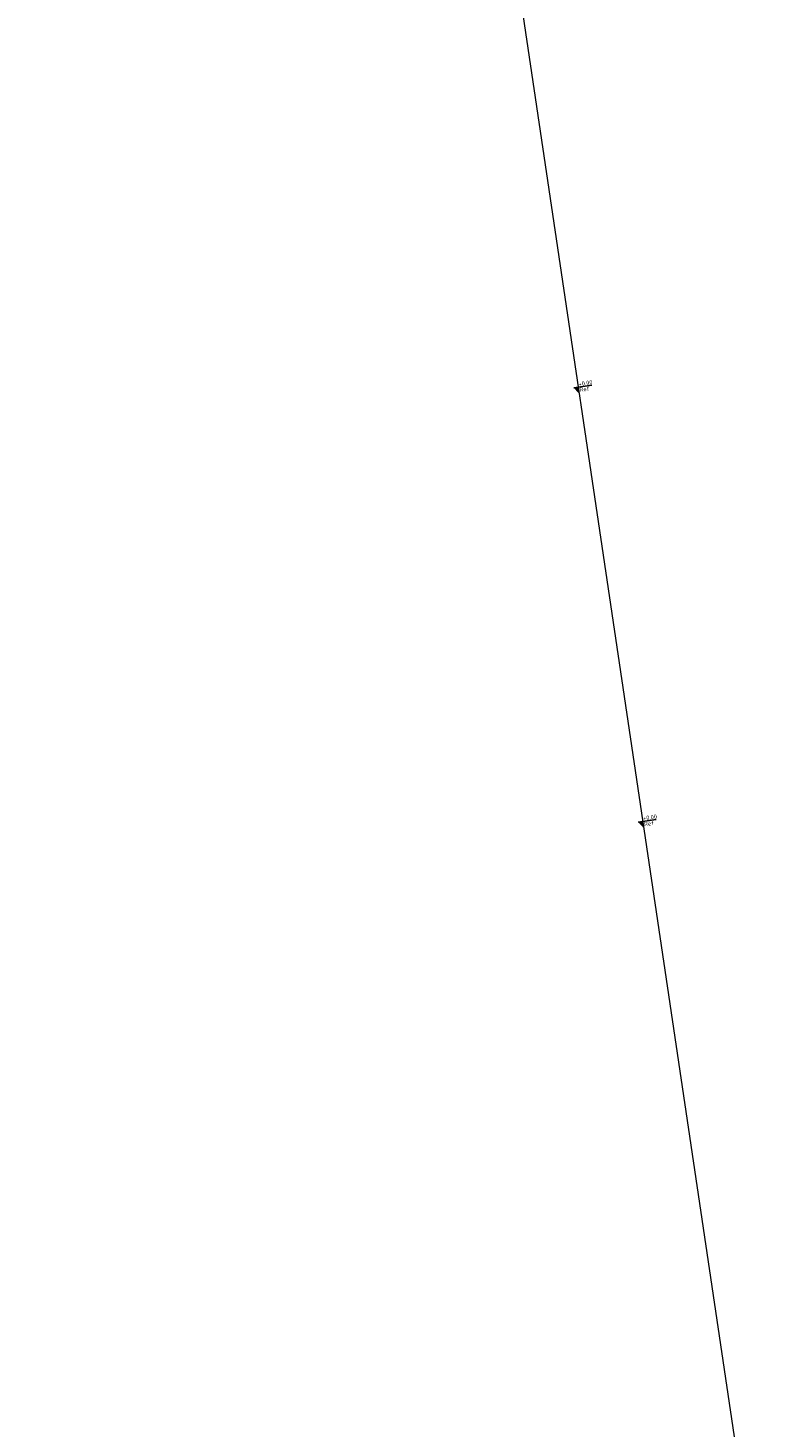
# Model space of a CAD drawing. Header units: metres. Extents: x 133846 to 269924, y 465764 to 933292.
# Tile 6 of 56: x 133846 to 133862, y 465790 to 465821. Entities that reach past the tile are written whole.
import ezdxf

# ---------------------------------------------------------------- set-up
doc = ezdxf.new("R2010")
doc.units = ezdxf.units.M
doc.layers.add('X-XX-AL-HULPLIJN-G', color=30, linetype='Continuous', lineweight=18, plot=False)
doc.layers.add('X-XX-AL-PEILMAAT-SD', color=7, linetype='Continuous', lineweight=25)
doc.styles.add('NLCS-ISO', font='NLCS-ISO.ttf')

# ---------------------------------------------------------------- blocks, each defined once
blk = doc.blocks.new('SAL-PEILMAAT_INFRACAD_R01-SOD')
blk.add_line((-2, 3), (6, 3))
blk.add_solid([(-2, 3), (0, 3), (0, 0)])
at = {"style": 'NLCS-ISO'}
for tag, p in [('...', (0.4, 3.4)), ('REF', (0.4, 0.8))]:
    blk.add_attdef(tag, p, '', height=1.8, dxfattribs=at)

msp = doc.modelspace()

# ---------------------------------------------------------------- linework, layer by layer
at = {"layer": 'X-XX-AL-HULPLIJN-G'}
msp.add_lwpolyline([(133845.809, 465893.987), (133865.178, 465763.653)], dxfattribs=at)

# ---------------------------------------------------------------- block references
at = {"layer": 'X-XX-AL-PEILMAAT-SD', "xscale": 0.05, "yscale": 0.05, "zscale": 0.05, "rotation": 8.452767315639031}
for p in [(133857.89, 465812.693), (133859.304, 465803.179)]:
    msp.add_blockref('SAL-PEILMAAT_INFRACAD_R01-SOD', p, dxfattribs=at).add_auto_attribs({'...': '+0.00', 'REF': 'Ref'})

doc.saveas('drawing.dxf')
